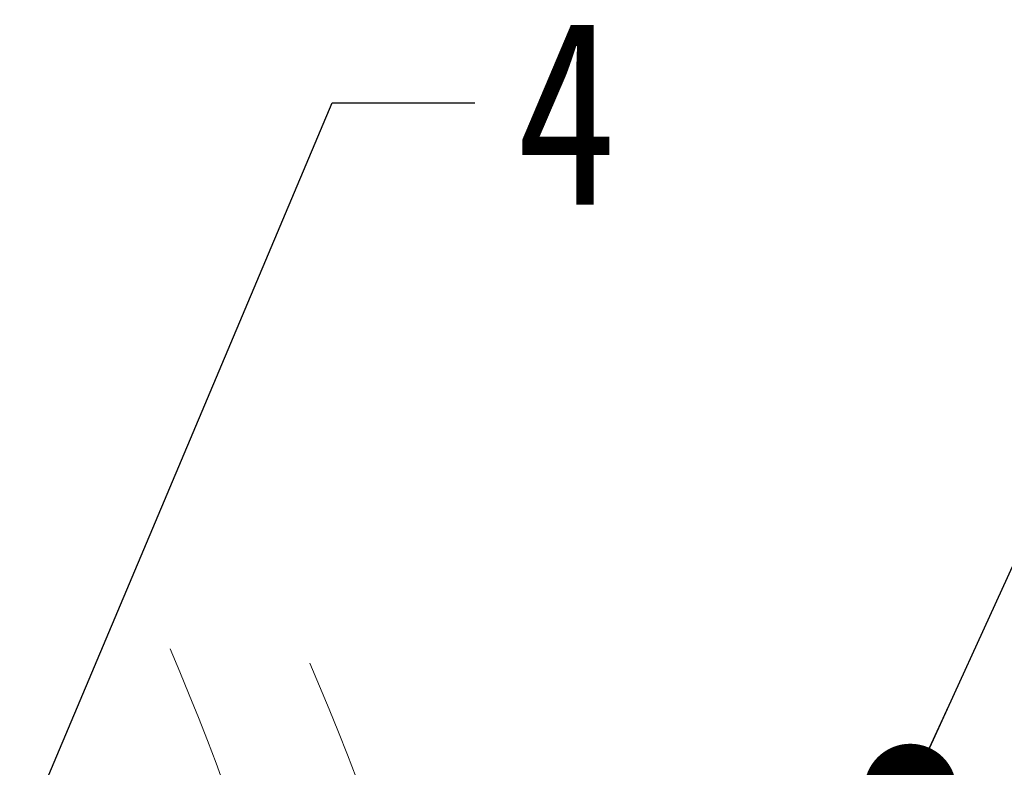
# Model space of a CAD drawing. Header units: millimetres. Extents: x 2548 to 3470, y -441 to 211.
# Tile 46 of 49: x 3247 to 3301, y 85 to 125. Entities that reach past the tile are written whole.
import ezdxf

# ---------------------------------------------------------------- set-up
doc = ezdxf.new("R2010")
doc.units = ezdxf.units.MM
doc.linetypes.add('PHANTOM2', pattern=[31.75, 15.875, -3.175, 3.175, -3.175, 3.175, -3.175])
doc.styles.get("Standard").update_dxf_attribs({"font": '仿宋_GB2312.ttf', "width": 0.8})
doc.dimstyles.new('ISO-25.1', dxfattribs={"dimtxt": 6, "dimasz": 5, "dimexe": 3.5, "dimexo": 0.625, "dimgap": 1.5, "dimtad": 1, "dimtoh": 1, "dimdsep": 46, "dimtxsty": 'Standard', "dimcen": 2.5, "dimadec": 0, "dimazin": 0, "dimtfac": 1, "dimtmove": 0, "dimatfit": 3, "dimfxl": 0, "dimarcsym": 0})

msp = doc.modelspace()

# ---------------------------------------------------------------- linework, layer by layer
at = {"color": 3, "linetype": 'PHANTOM2', "lineweight": 9, "ltscale": 0.5}
for points in [[(3255.546, 91.085), (3260.122, 71.783), (3243.329, 41.811), (3249.919, 18.428)], [(3263.111, 90.309), (3267.688, 71.007), (3250.895, 41.035), (3257.484, 17.652)]]:
    msp.add_spline(points, degree=3, dxfattribs=at)

# ---------------------------------------------------------------- texts
at = {"color": 5, "lineweight": 9, "insert": (3274.269, 125.089), "char_height": 10, "width": 1.5, "attachment_point": 1}
msp.add_mtext('4', dxfattribs=at)

# ---------------------------------------------------------------- leaders
at = {"color": 5, "lineweight": 9}
for points in [[(3241.389, 66.29), (3264.312, 120.589), (3272.019, 120.589)], [(3295.577, 83.464), (3312.614, 120.738), (3320.32, 120.738)]]:
    msp.add_leader(points, dimstyle='ISO-25.1', override={"dimgap": 1.5, "dimtad": 0, "dimldrblk": 'Dot'}, dxfattribs=at)

doc.saveas('drawing.dxf')
